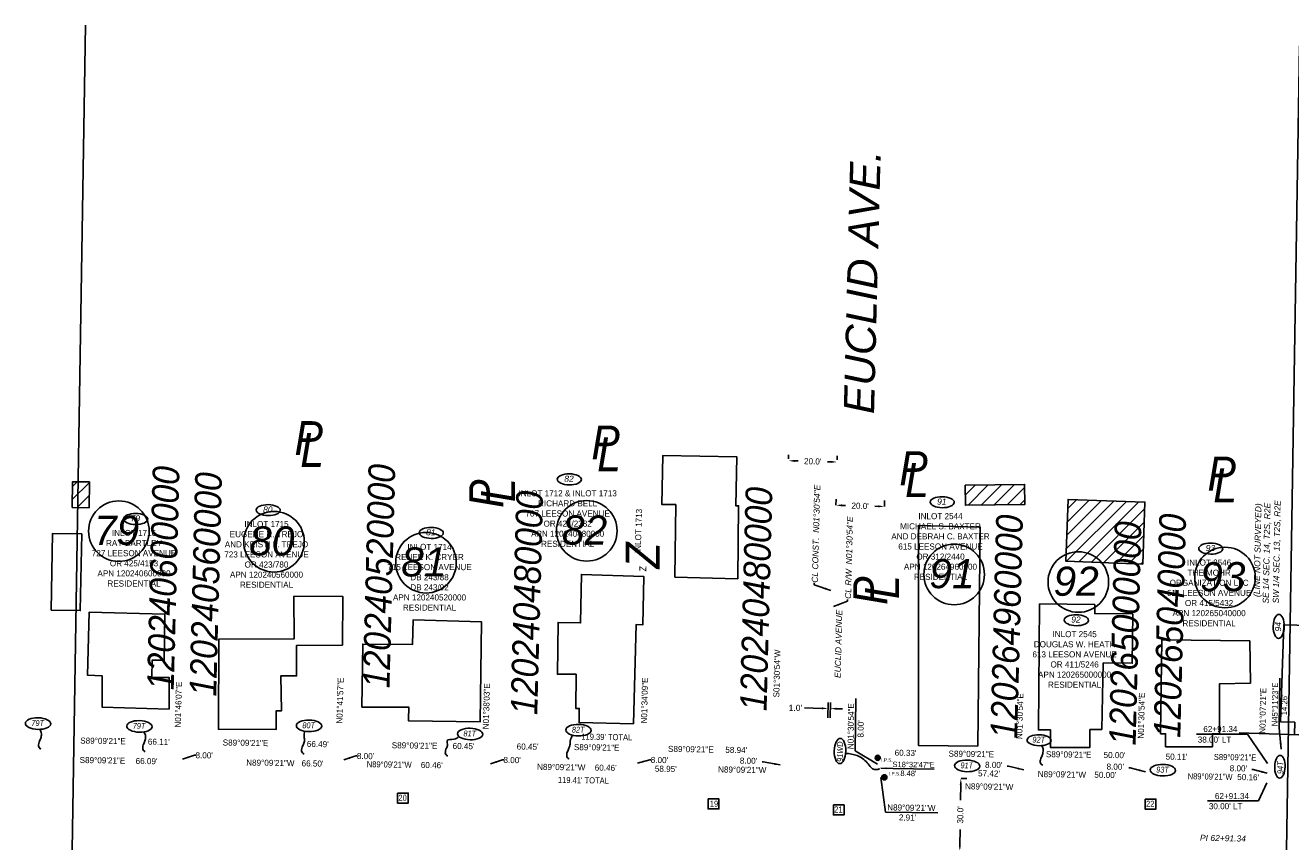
# Model space of a CAD drawing. Header units: feet. Extents: x 1372214 to 1390604, y 439650 to 444412.
# Tile 11 of 12: x 1389684 to 1390205, y 443941 to 444278. Entities that reach past the tile are written whole.
import ezdxf
from ezdxf.enums import TextEntityAlignment as Align

# ---------------------------------------------------------------- set-up
doc = ezdxf.new("R2010")
doc.units = ezdxf.units.FT
doc.header["$MEASUREMENT"] = 0
for name, color, linetype in [('BD_X_Building', 30, 'Continuous'), ('RW_P_Text', 130, 'Continuous'), ('RW_P_Text-Boundary', 20, 'Continuous'), ('RW_X_Text-PropMap', 10, 'Continuous'), ('SC_Scratch20', 7, 'Continuous'), ('SC_Shading1', 253, 'Continuous')]:
    doc.layers.add(name, color=color, linetype=linetype)
doc.styles.add('Slanted', font='font31.shx', dxfattribs={"height": 0.14})
doc.styles.add('Slanted-Normal', font='font31.shx', dxfattribs={"height": 0.14})
doc.styles.get("Standard").update_dxf_attribs({"font": 'arial.ttf'})
doc.styles.add('Style-font31', font='font31.shx')
doc.styles.add('Text - CenterTop 0.14 Italic', font='ariali.ttf', dxfattribs={"height": 0.14})
doc.dimstyles.get("Standard").update_dxf_attribs({"dimtxt": 0.18, "dimasz": 0.18, "dimexe": 0.18, "dimexo": 0.0625, "dimgap": 0.09, "dimtad": 0, "dimtih": 1, "dimtoh": 1, "dimdec": 4, "dimzin": 0, "dimdsep": 46, "dimtxsty": 'Standard', "dimcen": 0.09, "dimadec": 0, "dimazin": 0, "dimtfac": 1, "dimtdec": 4, "dimtofl": 0, "dimtmove": 0, "dimatfit": 3, "dimfxl": 1, "dimtolj": 1, "dimtzin": 0, "dimarcsym": 0})

# ---------------------------------------------------------------- blocks, each defined once
blk = doc.blocks.new('*D829')
at = {"layer": 'Defpoints', "color": 0, "transparency": 16777216}
for p in [(1390014.43, 443996.12), (1390014.31, 443991.48), (1390015.31, 443991.46)]:
    blk.add_point(p, dxfattribs=at)
at = {"layer": 'RW_P_Text', "color": 0, "lineweight": -2, "transparency": 16777216}
for p, q in [((1390011.93, 443996.19), (1390004.71, 443996.38)), ((1390014.33, 443992.35), (1390014.5, 443998.62)), ((1390015.33, 443992.33), (1390015.5, 443998.6)), ((1390017.93, 443996.03), (1390020.44, 443995.96))]:
    blk.add_line(p, q, dxfattribs=at)
at = {"layer": 'RW_P_Text', "color": 0, "transparency": 16777216}
for points in [[(1390011.94, 443996.61), (1390011.92, 443995.77), (1390014.43, 443996.12)], [(1390017.95, 443996.45), (1390017.92, 443995.61), (1390015.43, 443996.1)]]:
    blk.add_solid(points, dxfattribs=at)
at = {"layer": 'RW_P_Text', "color": 0, "transparency": 16777216, "insert": (1390000.97, 443996.38), "char_height": 2.502, "attachment_point": 5}
blk.add_mtext("\\A1;1.0'", dxfattribs=at)
blk = doc.blocks.new('*D848')
at = {"layer": 'Defpoints', "color": 0, "transparency": 16777216}
for p in [(1390068.36, 443967.31), (1390067.92, 443937.32), (1390068.67, 443937.31)]:
    blk.add_point(p, dxfattribs=at)
at = {"layer": 'RW_P_Text', "color": 0, "lineweight": -2, "transparency": 16777216}
for p, q in [((1390069.07, 443964.8), (1390068.98, 443958.4)), ((1390069.23, 443967.3), (1390071.61, 443967.27)), ((1390068.7, 443939.81), (1390068.8, 443946.21)), ((1390068.79, 443937.3), (1390071.17, 443937.27))]:
    blk.add_line(p, q, dxfattribs=at)
at = {"layer": 'RW_P_Text', "color": 0, "transparency": 16777216}
for points in [[(1390068.65, 443964.81), (1390069.49, 443964.79), (1390069.11, 443967.3)], [(1390068.29, 443939.81), (1390069.12, 443939.8), (1390068.67, 443937.31)]]:
    blk.add_solid(points, dxfattribs=at)
at = {"layer": 'RW_P_Text', "color": 0, "transparency": 16777216, "insert": (1390068.89, 443952.3), "char_height": 2.502, "attachment_point": 5, "rotation": 89.156, "style": 'Style-font31'}
blk.add_mtext("\\A1;30.0'", dxfattribs=at)
blk = doc.blocks.new('*D870')
at = {"layer": 'Defpoints', "color": 0, "transparency": 16777216}
for p in [(1389998.13, 444098.2), (1390018.12, 444097.69), (1390018.12, 444097.67)]:
    blk.add_point(p, dxfattribs=at)
at = {"layer": 'RW_P_Text', "color": 0, "lineweight": -2, "transparency": 16777216}
for p, q in [((1389998.15, 444099.06), (1389998.19, 444100.72)), ((1390000.63, 444098.16), (1390002.07, 444098.12)), ((1390018.14, 444098.53), (1390018.19, 444100.19)), ((1390015.62, 444097.76), (1390014.18, 444097.8))]:
    blk.add_line(p, q, dxfattribs=at)
at = {"layer": 'RW_P_Text', "color": 0, "transparency": 16777216}
for points in [[(1390000.64, 444098.57), (1390000.62, 444097.74), (1389998.13, 444098.22)], [(1390015.63, 444098.18), (1390015.61, 444097.34), (1390018.12, 444097.69)]]:
    blk.add_solid(points, dxfattribs=at)
at = {"layer": 'RW_P_Text', "color": 0, "transparency": 16777216, "insert": (1390008.12, 444097.96), "char_height": 2.502, "attachment_point": 5, "rotation": 358.485, "style": 'Style-font31'}
blk.add_mtext("\\A1;20.0'", dxfattribs=at)
blk = doc.blocks.new('*D871')
at = {"layer": 'Defpoints', "color": 0, "transparency": 16777216}
for p in [(1390017.63, 444079.09), (1390017.65, 444079.89), (1390037.62, 444078.56)]:
    blk.add_point(p, dxfattribs=at)
at = {"layer": 'RW_P_Text', "color": 0, "lineweight": -2, "transparency": 16777216}
for p, q in [((1390017.65, 444079.96), (1390017.72, 444082.39)), ((1390020.15, 444079.83), (1390021.59, 444079.79)), ((1390035.14, 444079.43), (1390033.7, 444079.47)), ((1390037.64, 444079.43), (1390037.71, 444081.87))]:
    blk.add_line(p, q, dxfattribs=at)
at = {"layer": 'RW_P_Text', "color": 0, "transparency": 16777216}
for points in [[(1390020.16, 444080.24), (1390020.14, 444079.41), (1390017.65, 444079.89)], [(1390035.15, 444079.85), (1390035.13, 444079.01), (1390037.64, 444079.36)]]:
    blk.add_solid(points, dxfattribs=at)
at = {"layer": 'RW_P_Text', "color": 0, "transparency": 16777216, "insert": (1390027.65, 444079.63), "char_height": 2.502, "attachment_point": 5, "rotation": 358.485, "style": 'Style-font31'}
blk.add_mtext("\\A1;20.0'", dxfattribs=at)

msp = doc.modelspace()

# ---------------------------------------------------------------- hatches: boundary and pattern name
at = {"layer": 'SC_Shading1'}
h = msp.add_hatch(dxfattribs=at)
h.set_pattern_fill('ANSI31', color=256, scale=30)
h.paths.add_polyline_path([(1389703.16948, 444078.98166), (1389710.13201, 444078.87563), (1389710.29339, 444089.47302), (1389703.33086, 444089.57905)])
h = msp.add_hatch(dxfattribs=at)
h.set_pattern_fill('ANSI31', color=256, scale=30)
h.paths.add_polyline_path([(1390070.88692, 444088.09045), (1390095.37601, 444088.44657), (1390095.49584, 444080.20638), (1390071.00675, 444079.85027)])
h = msp.add_hatch(dxfattribs=at)
h.set_pattern_fill('ANSI31', color=256, scale=30)
h.paths.add_polyline_path([(1390143.98691, 444055.66479), (1390112.39705, 444056.78464), (1390113.30103, 444082.28504), (1390144.89089, 444081.16519)])

# ---------------------------------------------------------------- linework, layer by layer
at = {"layer": 'BD_X_Building'}
msp.add_line((1390183.76137, 443986.06397), (1390216.46, 443985.04432), dxfattribs=at)
for points in [[(1389977.24655, 444049.61441), (1389951.34993, 444050.30822), (1389951.68911, 444080.12464), (1389945.9564, 444080.22849), (1389946.34672, 444100.3178), (1389976.84075, 444099.86908), (1389976.44807, 444079.66433), (1389977.56678, 444079.64353)], [(1389703.16948, 444078.98166), (1389710.13201, 444078.87563), (1389710.29339, 444089.47302), (1389703.33086, 444089.57905)], [(1390070.88692, 444088.09045), (1390095.37601, 444088.44657), (1390095.49584, 444080.20638), (1390071.00675, 444079.85027)], [(1390143.98691, 444055.66479), (1390112.39705, 444056.78464), (1390113.30103, 444082.28504), (1390144.89089, 444081.16519)], [(1389694.49154, 444036.68344), (1389695.09923, 444068.27324), (1389707.08304, 444068.04271), (1389706.47535, 444036.4529)], [(1389934.36825, 443989.76661), (1389935.41029, 444030.69976), (1389938.18038, 444030.6075), (1389938.53919, 444050.54203), (1389912.85822, 444051.39313), (1389912.54124, 444031.37868), (1389903.26888, 444031.60102), (1389902.95933, 444010.26995), (1389910.6719, 444010.26995), (1389910.50644, 443996.14646), (1389911.99373, 443996.14646), (1389911.90078, 443990.29291)], [(1389814.47262, 444022.2504), (1389814.59346, 444042.30396), (1389794.50845, 444042.39749), (1389794.58653, 444024.90105), (1389763.52992, 444024.65235), (1389763.41094, 443987.55001), (1389787.15563, 443987.44543), (1389787.10915, 443995.16059), (1389789.36798, 443995.20736), (1389789.1328, 444009.64927), (1389795.56629, 444009.53364), (1389795.56629, 444022.11393)], [(1389841.71339, 443991.63631), (1389841.76358, 443996.69572), (1389822.48078, 443996.69572), (1389822.8554, 444022.6632), (1389843.36801, 444022.51355), (1389843.51766, 444032.61452), (1389871.66568, 444031.8663), (1389871.21578, 443990.64024), (1389841.69201, 443990.98799)], [(1390225.49862, 443989.89787), (1390216.61998, 443990.17474), (1390216.46, 443985.04432), (1390206.458, 443985.35622), (1390206.61802, 443990.48764), (1390200.80297, 443990.66797), (1390202.04959, 444030.64486), (1390229.13309, 444029.8589), (1390228.71892, 444016.57731), (1390224.69581, 444016.69322), (1390224.41784, 444007.77935), (1390226.05542, 444007.75358)], [(1390175.61161, 443985.7103), (1390172.6955, 443985.7103), (1390172.6955, 443980.35473), (1390153.38626, 443980.35473), (1390153.38626, 443985.7103), (1390151.33713, 443985.7103), (1390151.94209, 444024.48571), (1390188.07689, 444023.97811), (1390188.34089, 444006.582), (1390175.64681, 444006.31417)]]:
    msp.add_lwpolyline(points, close=True, dxfattribs=at)
for points, elevation in [([(1390076.041, 443980.614), (1390051.6481, 443980.93719), (1390051.62478, 444071.47401), (1390077.10239, 444070.86057)], 790.875), ([(1390127.17882, 443987.48009), (1390127.72053, 444014.91359), (1390139.67747, 444014.80519), (1390139.89499, 444035.12148), (1390124.24119, 444035.23031), (1390124.24119, 444038.92422), (1390101.52273, 444039.24987), (1390101.0877, 443987.31831), (1390105.97497, 443987.34862), (1390105.97497, 443980.09853), (1390122.29376, 443980.11712), (1390122.29283, 443987.44979)], 789.098)]:
    msp.add_lwpolyline(points, close=True, dxfattribs=dict(at, elevation=elevation))
msp.add_lwpolyline([(1389743.09882, 443995.84357), (1389743.148, 444008.85262), (1389735.95714, 444008.94136), (1389736.04476, 444016.04069), (1389741.11083, 444015.97818), (1389741.34603, 444035.03685), (1389710.19062, 444035.85743), (1389709.50425, 444009.79763), (1389715.51871, 444009.63922), (1389715.538, 443996.611), (1389743.09882, 443995.84357)], dxfattribs=at)
at = {"layer": 'RW_P_Text', "const_width": 0.378}
for points in [[(1389689.86778, 443979.57167, 1), (1389690.24578, 443979.57167, 1)], [(1389732.76592, 443978.47942, 1), (1389733.14392, 443978.47942, 1)], [(1389798.20828, 443977.50314, 1), (1389798.58628, 443977.50314, 1)], [(1389857.38878, 443976.66318, 1), (1389857.76678, 443976.66318, 1)], [(1389907.3733, 443975.48872, 1), (1389907.7513, 443975.48872, 1)], [(1390102.36536, 443972.87196, 1), (1390102.74336, 443972.87196, 1)], [(1390035.33274, 443971.03404, 1), (1390035.50032, 443971.37286, 1)]]:
    msp.add_lwpolyline(points, format="xyb", close=True, dxfattribs=at)
at = {"layer": 'RW_P_Text'}
for centre, major_axis in [((1389907.89429, 444090.55167), (4.9666, -0.06735)), ((1390061.42131, 444081.13063), (4.9666, -0.06735)), ((1389783.8816, 444077.86149), (4.9666, -0.06735)), ((1389729.32934, 444074.21366), (4.9666, -0.06735)), ((1389851.01469, 444068.4668), (4.9666, -0.06735)), ((1390172.02526, 444062.00372), (4.9666, -0.06735)), ((1390116.65139, 444032.51382), (4.9666, -0.06735)), ((1390199.99717, 444029.96214), (0.06735, 4.9666)), ((1389689.11608, 443989.91137), (5.21405, -0.119)), ((1389730.84812, 443988.74611), (5.21405, -0.119)), ((1389800.70354, 443988.98531), (5.21405, -0.119)), ((1389911.66949, 443987.19808), (5.21405, -0.119)), ((1389867.04758, 443985.61061), (5.21405, -0.119)), ((1390019.35274, 443978.61443), (0.119, 5.21405)), ((1390101.34629, 443983.0726), (4.95335, -0.11305)), ((1390071.69361, 443972.46464), (5.21405, -0.119)), ((1390152.30873, 443970.71741), (5.21405, -0.119)), ((1390200.48437, 443972.13458), (0.1071, 4.69264))]:
    msp.add_ellipse(centre, major_axis=major_axis, ratio=0.456699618, dxfattribs=at)
for points in [[(1389690.05678, 443979.57167), (1389689.39697, 443980.32436), (1389689.31864, 443981.20121), (1389689.56343, 443982.26528), (1389690.22813, 443983.85873), (1389690.49162, 443985.67007), (1389690.32299, 443986.65569), (1389689.81005, 443987.53766)], [(1389732.95492, 443978.47942), (1389732.29512, 443979.2321), (1389732.21679, 443980.10895), (1389732.46157, 443981.17302), (1389733.12627, 443982.76648), (1389733.38976, 443984.57781), (1389733.22114, 443985.56343), (1389732.7082, 443986.44541)], [(1389798.39728, 443977.50314), (1389797.73747, 443978.25583), (1389797.65914, 443979.13268), (1389797.90393, 443980.19674), (1389798.56863, 443981.7902), (1389798.83212, 443983.60154), (1389798.66349, 443984.58716), (1389798.88931, 443986.78456)], [(1389857.57778, 443976.66318), (1389856.91797, 443977.41587), (1389856.83964, 443978.29272), (1389857.08443, 443979.35679), (1389857.74912, 443980.95024), (1389857.63046, 443982.91028), (1389860.3633, 443983.46296), (1389862.44284, 443984.57596)], [(1389907.5623, 443975.48872), (1389906.90249, 443976.2414), (1389906.82416, 443977.11825), (1389907.06895, 443978.18232), (1389907.73365, 443979.77578), (1389908.1597, 443981.08946), (1389908.24077, 443982.71032), (1389909.17688, 443985.15056)], [(1390102.55436, 443972.87196), (1390101.89455, 443973.62465), (1390101.81622, 443974.5015), (1390102.06101, 443975.56556), (1390102.72571, 443977.15902), (1390102.9892, 443978.97036), (1390102.82057, 443979.95598), (1390102.30763, 443980.83795)], [(1390035.41653, 443971.20345), (1390034.44934, 443970.94572), (1390032.7927, 443971.33144), (1390030.96144, 443973.28032), (1390026.95113, 443976.49434), (1390024.80892, 443977.15728), (1390022.13477, 443977.62774), (1390021.67931, 443977.67652)]]:
    msp.add_spline(points, degree=3, dxfattribs=at)
at = {"layer": 'RW_P_Text-Boundary', "color": 130, "linetype": 'Continuous', "lineweight": -3}
for p, q in [((1390187.10211, 443985.49338), (1390166.16163, 443985.49338)), ((1390191.68509, 443958.05219), (1390170.74461, 443958.05219))]:
    msp.add_line(p, q, dxfattribs=at)
msp.add_lwpolyline([(1390195.3245, 443973.44275), (1390187.10211, 443985.49338)], dxfattribs=at)
at = {"layer": 'RW_P_Text-Boundary', "const_width": 1.05}
for points in [[(1390034.37839, 443975.80613, 1), (1390035.42839, 443975.80613, 1)], [(1390037.07569, 443967.76637, 1), (1390038.12569, 443967.76637, 1)]]:
    msp.add_lwpolyline(points, format="xyb", close=True, dxfattribs=at)
at = {"layer": 'RW_P_Text-Boundary', "color": 130, "linetype": 'Continuous', "lineweight": -3, "extrusion": (0, 0, -1)}
msp.add_lwpolyline([(-1390195.16517, 443965.44494), (-1390191.68509, 443958.05219)], dxfattribs=at)
at = {"layer": 'RW_P_Text-Boundary'}
for points in [[(1389837.15133, 443961.26775), (1389841.56537, 443961.26775), (1389841.56537, 443957.16001), (1389837.15133, 443957.16001)], [(1389965.04431, 443958.86557), (1389969.45835, 443958.86557), (1389969.45835, 443954.75783), (1389965.04431, 443954.75783)], [(1390145.00786, 443958.77747), (1390149.4219, 443958.77747), (1390149.4219, 443954.66973), (1390145.00786, 443954.66973)], [(1390016.60913, 443956.41811), (1390021.02317, 443956.41811), (1390021.02317, 443952.31037), (1390016.60913, 443952.31037)]]:
    msp.add_lwpolyline(points, close=True, dxfattribs=at)
for centre in [(1390034.90339, 443975.80613), (1390037.60069, 443967.76637)]:
    msp.add_circle(centre, 1.05, dxfattribs=at)
at = {"layer": 'RW_X_Text-PropMap'}
for centre in [(1389722.39141, 444069.20752), (1389786.28694, 444064.852), (1389915.06598, 444069.34205), (1389848.87849, 444056.20057), (1390066.36637, 444051.36721), (1390177.88228, 444050.11533), (1390117.49954, 444048.24604)]:
    msp.add_circle(centre, 12.48, dxfattribs=at)
at = {"layer": 'SC_Scratch20'}
for p, q in [((1389697.98049, 443609.80369), (1389708.63299, 444277.6474)), ((1390197.90378, 443601.31109), (1390208.55628, 444269.1548))]:
    msp.add_line(p, q, dxfattribs=at)

# ---------------------------------------------------------------- texts
at = {"layer": 'RW_P_Text', "style": 'Text - CenterTop 0.14 Italic'}
for s, p in [('82', (1389907.75449, 444089.56566)), ('91', (1390061.28151, 444080.14462)), ('80', (1389783.74181, 444076.87548)), ('79', (1389729.18955, 444073.22765)), ('81', (1389850.8749, 444067.48079)), ('93', (1390171.88547, 444061.01771)), ('92', (1390116.5116, 444031.52781))]:
    msp.add_text(s, height=2.5, dxfattribs=at).set_placement(p, align=Align.CENTER)
for s, rotation, p in [('CL CONST.  N01%%D30\'54"E', 88.5426211, (1390010.2087, 444047.94563)), ('SW 1/4 SEC. 13, T2S, R2E ', 89.003496, (1390200.04885, 444039.41194)), ('CL R/W  N01%%D30\'54"E', 88.5426211, (1390023.87693, 444041.29945)), ('(LINE NOT SURVEYED)', 89.003496, (1390192.20181, 444042.05127)), ('SE 1/4 SEC. 14, T2S, R2E ', 89.003496, (1390195.88768, 444039.34374)), ('EUCLID AVENUE', 88.5426211, (1390019.58237, 444008.67243)), ('PI 62+91.34', 359.003496, (1390167.55291, 443941.61079))]:
    msp.add_text(s, height=2.5, rotation=rotation, dxfattribs=at).set_placement(p)
msp.add_text('94', height=2.5, rotation=90, dxfattribs=at).set_placement((1390200.98318, 444029.82235), align=Align.CENTER)
at = {"layer": 'RW_P_Text', "style": 'Text - CenterTop 0.14 Italic', "width": 0.9}
for s, p in [('79T', (1389688.97629, 443988.92536)), ('79T', (1389730.70833, 443987.76011)), ('80T', (1389800.56375, 443987.9993)), ('82T', (1389911.5297, 443986.21207)), ('81T', (1389866.90778, 443984.6246)), ('92T', (1390101.2065, 443982.08659)), ('91T', (1390071.55382, 443971.47863)), ('93T', (1390152.16894, 443969.7314))]:
    msp.add_text(s, height=2.4, dxfattribs=at).set_placement(p, align=Align.CENTER)
for s, p in [('91WD', (1390020.56016, 443978.33643)), ('94T', (1390201.86219, 443971.7336))]:
    msp.add_text(s, height=2.4, rotation=90, dxfattribs=at).set_placement(p, align=Align.CENTER)
at = {"layer": 'RW_P_Text', "char_height": 2.5, "attachment_point": 1, "style": 'Slanted'}
for s, insert in [('\\A1;\\pxqc;INLOT 1712 & INLOT 1713\\PRICHARD BELL\\P707 LEESON AVENUE\\POR 424/2382{\\C1;\\P\\A0;\\C256;APN 120240480000\\PRESIDENTIAL}', (1389872.77694, 444086.06212)), ('\\A1;\\pxqc;INLOT 1715\\PEUGENE R. TREJO \\PAND KRISTI L. TREJO\\P723 LEESON AVENUE\\POR 423/780\\P{\\A0;APN 120240560000\\PRESIDENTIAL}', (1389748.76426, 444073.37193)), ('\\A1;\\pxqc;INLOT 2544\\PMICHAEL S. BAXTER\\PAND DEBRAH C. BAXTER\\P615 LEESON AVENUE\\POR 312/2440\\P{\\A0;APN 120264960000\\PRESIDENTIAL}', (1390026.30396, 444076.64107)), ('\\A1;\\pxqc;INLOT 1716\\PRAY BARTLEY\\P727 LEESON AVENUE\\POR 425/4153\\PAPN 120240600000\\PRESIDENTIAL', (1389694.21199, 444069.7241)), ('\\A1;\\pxqc;INLOT 1714\\PRENEE K. CRYER\\P715 LEESON AVENUE\\PDB 243/88\\PDB 243/92\\P{\\A0;APN 120240520000\\PRESIDENTIAL}', (1389815.89734, 444063.97725)), ('\\A1;\\pxqc;INLOT 2546\\PTHE MOHR\\PORGANIZATION LLC\\P611 LEESON AVENUE\\POR 415/5432\\P{\\A0;APN 120265040000\\PRESIDENTIAL}', (1390136.90791, 444057.51417)), ('\\A1;\\pxqc;INLOT 2545\\PDOUGLAS W. HEATH\\P613 LEESON AVENUE\\POR 411/5246\\P{\\A0;APN 120265000000\\PRESIDENTIAL}', (1390081.53404, 444028.02427))]:
    msp.add_mtext_dynamic_manual_height_columns(s, width=68.852767, gutter_width=0.7, heights=[49.10384], dxfattribs=dict(at, insert=insert))
at = {"layer": 'RW_P_Text', "attachment_point": 1, "style": 'Slanted'}
for s, insert, char_height, rotation in [('\\A1;INLOT 1713', (1389934.83011, 444060.20063), 2.5, 88.4101491), ('\\A1;\\pxqc;Z', (1389936.62164, 444037.58647), 2.8, 89.4939169)]:
    msp.add_mtext_dynamic_manual_height_columns(s, width=32.3551037, gutter_width=0.7, heights=[4.48565], dxfattribs=dict(at, insert=insert, char_height=char_height, rotation=rotation))
at = {"layer": 'RW_P_Text-Boundary', "style": 'Slanted-Normal'}
for s, height, rotation, p in [('S01°30\'54"W', 2.5, 88.4849559, (1389994.34277, 444000.65642)), ('N01°41\'57"E', 2.5, 88.3007702, (1389814.42952, 443989.85225)), ('N01°34\'09"E', 2.5, 88.4309413, (1389939.84522, 443989.90865)), ('N01°46\'07"E', 2.5, 88.2314443, (1389747.86839, 443988.23071)), ('N01°38\'03"E', 2.5, 88.3659486, (1389874.71475, 443987.51077)), ('N01°07\'21"E', 2.5, 88.8775776, (1390194.51849, 443985.68862)), ('N45°11\'23"E', 2.375, 89.1738952, (1390199.51075, 443988.77275)), ('N01°30\'54"E', 2.5, 88.4849559, (1390094.38406, 443983.48045)), ('N01°30\'54"E', 2.5, 88.4849559, (1390144.44273, 443983.66487)), ("14.26'", 2.375, 89.1738952, (1390203.44895, 443993.32947)), ('N01°30\'54"E', 2.5, 89.1738952, (1390024.91647, 443979.35437)), ("8.00'", 2.5, 89.1738952, (1390029.06195, 443984.15092)), ('S89°09\'21"E', 2.5, 359.1559594, (1389706.47162, 443981.6671)), ("66.11'", 2.5, 359.1559594, (1389734.33445, 443981.22854)), ('S89°09\'21"E', 2.5, 359.1559594, (1389765.13782, 443980.87634)), ("8.00'", 2.5, 359.1559152, (1389753.94685, 443975.63603)), ("66.49'", 2.5, 359.1559594, (1389799.78615, 443980.29658)), ('S89°09\'21"E', 2.5, 359.1559594, (1389834.76127, 443979.75551)), ("60.45'", 2.5, 359.1559594, (1389859.82517, 443979.46868)), ("60.45'", 2.5, 359.1559594, (1389886.20081, 443979.23538)), ('S89°09\'21"E', 2.5, 359.1559594, (1389909.75387, 443978.99341)), ('S89°09\'21"E', 2.5, 359.1559594, (1389948.52514, 443978.24669)), ("58.94'", 2.5, 359.1559594, (1389972.10929, 443977.84952)), ("60.33'", 2.5, 359.1559594, (1390041.83319, 443976.66932)), ('S89°09\'21"E', 2.5, 359.1559594, (1390064.01874, 443976.29352)), ('S89°09\'21"E', 2.5, 359.1559594, (1390104.11095, 443976.06409)), ("50.00'", 2.5, 359.1559594, (1390127.87617, 443975.76062)), ('S89°09\'21"E', 2.5, 359.1559594, (1389706.23225, 443973.66976)), ("66.09'", 2.5, 359.1559594, (1389729.2842, 443973.2765)), ('N89°09\'21"W', 2.5, 359.1559594, (1389774.81363, 443972.63121)), ("66.50'", 2.5, 359.1559594, (1389797.62982, 443972.29928)), ("8.00'", 2.5, 359.1559152, (1389820.39495, 443975.32359)), ("60.46'", 2.5, 359.1559594, (1389846.72226, 443971.61709)), ("8.00'", 2.5, 359.1559152, (1389880.75176, 443973.68247)), ('N89°09\'21"W', 2.5, 359.1559594, (1389894.59222, 443970.86744)), ("60.46'", 2.5, 359.1559594, (1389918.33341, 443970.53552)), ("8.00'", 2.5, 359.1559152, (1389941.41358, 443973.70358)), ("8.00'", 2.5, 359.1559152, (1389978.08991, 443973.39845)), ("8.00'", 2.5, 359.1559152, (1390079.06064, 443971.70191)), ("8.00'", 2.5, 359.1559152, (1390129.10857, 443970.95473)), ("50.11'", 2.5, 359.1559594, (1390153.41988, 443975.08282)), ("58.95'", 2.5, 359.1559594, (1389943.0891, 443970.09012)), ('N89°09\'21"W', 2.5, 359.1559594, (1389969.1217, 443969.7884)), ("57.42'", 2.5, 359.1559594, (1390076.19266, 443968.17002)), ('N89°09\'21"W', 2.5, 359.1559594, (1390100.77319, 443967.87825)), ("50.00'", 2.5, 359.1559594, (1390124.08297, 443967.57479)), ("8.00'", 2.5, 359.1559152, (1390179.8172, 443970.27231)), ("50.16'", 2.5, 359.1559594, (1390182.8978, 443966.63786)), ('N89°09\'21"W', 2.5, 359.1559594, (1390070.82901, 443962.83298)), ('N89°09\'21"W', 2.5, 359.1738952, (1390038.77907, 443954.15264)), ("2.91'", 2.5, 359.1738952, (1390043.57562, 443950.00716))]:
    msp.add_text(s, height=height, rotation=rotation, dxfattribs=at).set_placement(p)
at = {"layer": 'RW_P_Text-Boundary', "color": 130, "style": 'Style-font31'}
for s, p in [('62+91.34', (1390168.96035, 443986.42204)), ("38.00' LT", (1390166.66163, 443982.07338)), ("30.00' LT", (1390171.24461, 443954.63219)), ('62+91.34', (1390173.73016, 443958.7943))]:
    msp.add_text(s, height=2.5, dxfattribs=at).set_placement(p)
at = {"layer": 'RW_P_Text-Boundary', "style": 'Slanted-Normal', "width": 0.9}
for s, height, rotation, p in [("119.39' TOTAL", 2.5, 359.1559594, (1389912.82482, 443983.28008)), ('N89°09\'21"W', 2.5, 359.1559594, (1389824.46616, 443971.94902)), ('S18°32\'47"E', 2.25, 359.1738952, (1390040.97042, 443972.0021)), ('S89°09\'21"E', 2.5, 359.1559594, (1390173.28716, 443974.92905)), ("119.41' TOTAL", 2.5, 359.1559594, (1389903.19147, 443965.46648)), ("8.48'", 2.25, 359.1738952, (1390044.20442, 443968.32525)), ('N89°09\'21"W', 2.5, 359.1559594, (1390162.49932, 443966.96979)), ('20', 2.5, 0.1046827, (1389837.50682, 443958.10817)), ('19', 2.5, 0.1046827, (1389965.75635, 443955.63461)), ('22', 2.5, 0.1046827, (1390145.36335, 443955.61789)), ('21', 2.5, 0.1046827, (1390016.96462, 443953.25853))]:
    msp.add_text(s, height=height, rotation=rotation, dxfattribs=at).set_placement(p)
at = {"layer": 'RW_P_Text-Boundary'}
for p in [(1390036.26851, 443974.21222), (1390039.46172, 443968.55186)]:
    msp.add_text('I.P.S.', height=1.4, dxfattribs=at).set_placement(p)
at = {"layer": 'RW_X_Text-PropMap', "style": 'Text - CenterTop 0.14 Italic'}
msp.add_text('EUCLID AVE.', height=12.5, rotation=88.5426212, dxfattribs=at).set_placement((1390033.36639, 444117.3646))
at = {"layer": 'RW_X_Text-PropMap', "style": 'Text - CenterTop 0.14 Italic', "width": 0.9}
for s, p in [('P', (1389794.7048, 444100.53265)), ('L', (1389797.08949, 444095.68892)), ('P', (1389916.95058, 444098.73594)), ('L', (1389919.33528, 444093.8922)), ('P', (1390043.76478, 444088.1499)), ('P', (1390170.66394, 444085.90533)), ('L', (1390046.14948, 444083.30616)), ('L', (1390173.04864, 444081.06159))]:
    msp.add_text(s, height=14, dxfattribs=at).set_placement(p)
for s, height, rotation, p in [('120240600000', 11, 88.5, (1389744.97299, 444003.59352)), ('120240520000', 11, 88.5, (1389833.82686, 444004.41332)), ('120240560000', 11, 88.5, (1389762.47111, 444001.03927)), ('P', 14, 90, (1389880.64726, 444078.78487)), ('L', 14, 90, (1389885.49099, 444081.16956)), ('120240480000', 11, 88.5, (1389894.67178, 443993.40022)), ('120240480000', 11, 88.5, (1389989.11699, 443994.99206, 780.08996)), ('120264960000', 11, 88.5, (1390092.2802, 443983.58682)), ('120265040000', 11, 88.5, (1390159.46825, 443983.96941)), ('120265000000', 11, 88.5, (1390141.06655, 443980.8271)), ('Z', 14, 90, (1389945.08173, 444053.74454)), ('P', 14, 90, (1390038.79909, 444038.82299)), ('L', 14, 90, (1390043.64283, 444041.20769))]:
    msp.add_text(s, height=height, rotation=rotation, dxfattribs=at).set_placement(p)
at = {"layer": 'RW_X_Text-PropMap', "style": 'Text - CenterTop 0.14 Italic'}
for s, p in [('79', (1389712.16871, 444063.53658)), ('82', (1389904.84327, 444063.67111)), ('80', (1389776.06424, 444059.18106)), ('81', (1389838.65579, 444050.52964)), ('91', (1390056.14367, 444045.69628)), ('93', (1390167.65957, 444044.44439)), ('92', (1390107.27684, 444042.5751))]:
    msp.add_text(s, height=12, dxfattribs=at).set_placement(p)

# ---------------------------------------------------------------- dimensions: what is measured, and where the dimension line sits
at = {"layer": 'RW_P_Text'}
for p1, p2, distance, picture, middle in [((1389998.12642, 444098.19521), (1390018.11943, 444097.66642), 0.0269, '*D870', (1390008.12364, 444097.95771)), ((1390037.62115, 444078.56223), (1390017.62814, 444079.09102), -0.80265, '*D871', (1390027.64586, 444079.629)), ((1390068.36144, 443967.31295), (1390067.91952, 443937.3162), 0.74633, '*D848', (1390068.88673, 443952.30358))]:
    dim = msp.add_aligned_dim(p1=p1, p2=p2, distance=distance, dimstyle='Standard', override={"dimscale": 13.9, "dimtih": 0, "dimtoh": 0, "dimdec": 1, "dimpost": "'", "dimtxsty": 'Style-font31', "dimaunit": 1, "dimadec": 3, "dimtdec": 1}, dxfattribs=at)
    dim.commit()
    dim.dimension.update_dxf_attribs({"geometry": picture, "text_midpoint": middle})
dim = msp.add_linear_dim(base=(1390014.43338, 443996.12256), p1=(1390015.31036, 443991.45806), p2=(1390014.31071, 443991.4845), angle=178.4849559, text="1.0'", dimstyle='Standard', override={"dimscale": 13.9, "dimaunit": 1, "dimadec": 3}, dxfattribs=at)
dim.commit()
dim.dimension.update_dxf_attribs({"geometry": '*D829', "text_midpoint": (1390000.9699, 443996.37969), "dimtype": 161})

# ---------------------------------------------------------------- leaders
for points in [[(1390015.62954, 444044.72624), (1390008.75794, 444047.11916), (1390008.75377, 444047.84516)], [(1390016.66928, 444038.10589), (1390022.42742, 444040.34728), (1390022.45512, 444041.01231)]]:
    msp.add_leader(points, dimstyle='Standard', override={"dimscale": 13.9, "dimgap": 0.09, "dimtad": 0, "dimaunit": 1, "dimadec": 3}, dxfattribs=at)
at = {"layer": 'RW_P_Text-Boundary'}
for points, override in [([(1390201.02644, 443979.3357), (1390200.15614, 443988.09741), (1390200.43396, 444008.61723)], {"dimscale": 13.9, "dimgap": 0.09, "dimtad": 0, "dimaunit": 1, "dimadec": 3}), ([(1390034.81267, 443973.15098), (1390025.59584, 443978.64348), (1390025.88827, 444000.24329)], {"dimscale": 13.9, "dimgap": 0.09, "dimtad": 0, "dimaunit": 1, "dimadec": 3}), ([(1389748.65112, 443975.25992), (1389753.53824, 443976.94542), (1389754.06777, 443976.93111)], {"dimscale": 13.9, "dimgap": 0.09, "dimtad": 0, "dimaunit": 1, "dimadec": 3}), ([(1389815.09922, 443974.94748), (1389819.98634, 443976.63299), (1389820.51587, 443976.61868)], {"dimscale": 13.9, "dimgap": 0.09, "dimtad": 0, "dimaunit": 1, "dimadec": 3}), ([(1389875.45602, 443973.30636), (1389880.34314, 443974.99187), (1389880.87268, 443974.97756)], {"dimscale": 13.9, "dimgap": 0.09, "dimtad": 0, "dimaunit": 1, "dimadec": 3}), ([(1389936.01133, 443973.61804), (1389941.00497, 443975.01298), (1389941.5345, 443974.99867)], {"dimscale": 13.9, "dimgap": 0.09, "dimtad": 0, "dimaunit": 1, "dimadec": 3}), ([(1389994.77781, 443972.89226), (1389987.76918, 443974.10025), (1389987.23965, 443974.11456)], {"dimscale": 13.9, "dimgap": 0.09, "dimtad": 0, "dimaunit": 1, "dimadec": 3}), ([(1390036.13612, 443971.56882), (1390041.14999, 443971.37816), (1390058.14763, 443971.14945)], {"dimscale": 13, "dimgap": 0.09, "dimtad": 0, "dimaunit": 1, "dimadec": 3}), ([(1390095.06905, 443970.79101), (1390088.73991, 443972.40371), (1390088.21038, 443972.41802)], {"dimscale": 13.9, "dimgap": 0.09, "dimtad": 0, "dimaunit": 1, "dimadec": 3}), ([(1390145.11698, 443970.04383), (1390138.78784, 443971.65652), (1390138.25831, 443971.67083)], {"dimscale": 13.9, "dimgap": 0.09, "dimtad": 0, "dimaunit": 1, "dimadec": 3}), ([(1390195.22773, 443969.41876), (1390189.49647, 443970.97411), (1390188.96694, 443970.98842)], {"dimscale": 13.9, "dimgap": 0.09, "dimtad": 0, "dimaunit": 1, "dimadec": 3}), ([(1390036.10911, 443967.6413), (1390038.06818, 443953.47327), (1390059.66799, 443953.18084)], {"dimscale": 13.9, "dimgap": 0.09, "dimtad": 0, "dimaunit": 1, "dimadec": 3})]:
    msp.add_leader(points, dimstyle='Standard', override=override, dxfattribs=at)

doc.saveas('drawing.dxf')
